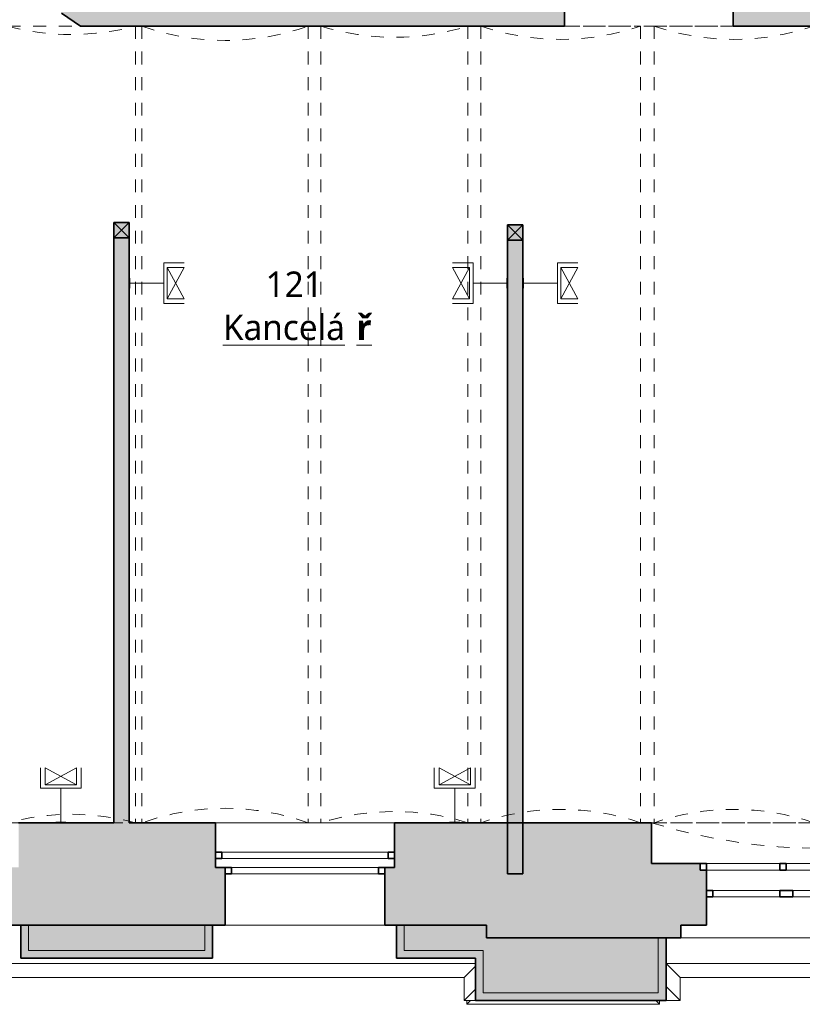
# Model space of a CAD drawing. Header units: metres. Extents: x -0.3 to 44.7, y -1.1 to 27.9.
# Tile 13 of 16: x 30.4 to 36.5, y -0.1 to 7.6. Entities that reach past the tile are written whole.
import ezdxf

# ---------------------------------------------------------------- set-up
doc = ezdxf.new("R2010")
doc.units = ezdxf.units.M
doc.linetypes.add('AV - Cerch_ 1 tecka 4mm', pattern=[0.006, 0.004, -0.001, 0, -0.001])
doc.layers.add('AV-MISTNOSTI', color=5, linetype='Continuous', lineweight=5, true_color=0x0000ff)
doc.layers.add('AV-TEXTY', color=5, linetype='Continuous', lineweight=13, true_color=0x0000ff)
doc.layers.add('AV-SRAFY', color=7, linetype='Continuous', lineweight=35)
doc.layers.add('AV-STAVBA', color=7, linetype='Continuous', lineweight=18)
doc.styles.add('Trebuchet MS_B', font='trebuc.ttf', dxfattribs={"height": 0.2})

# ---------------------------------------------------------------- blocks, each defined once
blk = doc.blocks.new('SCO_Koncepční obdelníkový sloup - 120_120-917259-1NP')
at = {"layer": 'AV-STAVBA', "true_color": 0xcccccc}
blk.add_hatch(color=254, dxfattribs=at).paths.add_polyline_path([(0.06, -0.06), (0.06, 0.06), (-0.06, 0.06), (-0.06, -0.06)])
at = {"layer": 'AV-STAVBA', "color": 254, "true_color": 0xcccccc}
for p, q in [((0.06, 0.06), (-0.06, -0.06)), ((-0.06, 0.06), (0.06, -0.06))]:
    blk.add_line(p, q, dxfattribs=at)
at = {"layer": 'AV-STAVBA', "color": 254, "lineweight": 35, "true_color": 0xcccccc}
for p, q in [((0.06, 0.06), (-0.06, 0.06)), ((-0.06, 0.06), (-0.06, -0.06)), ((0.06, -0.06), (0.06, 0.06)), ((-0.06, -0.06), (0.06, -0.06))]:
    blk.add_line(p, q, dxfattribs=at)
blk = doc.blocks.new('GM_Otvor_obdélníkový - 1320x2390-954507-1NP')
at = {"layer": 'AV-STAVBA', "color": 254, "linetype": 'AV - Cerch_ 1 tecka 4mm', "lineweight": 13, "true_color": 0xcccccc}
for p, q in [((-0.66, 0.475), (0.66, 0.475)), ((-0.66, -0.475), (0.66, -0.475)), ((-0.66, -0.475), (0.66, -0.475))]:
    blk.add_line(p, q, dxfattribs=at)
blk = doc.blocks.new('GM_Void_valená klenba - GM_Void_valená klenba-1557061-1NP')
at = {"layer": 'AV-STAVBA', "color": 254, "linetype": 'AV - Cerch_ 1 tecka 4mm', "lineweight": 13, "true_color": 0xcccccc}
for p, q in [((-0.5, 3.115), (-0.5, -3.115)), ((-0.5, 3.115), (0.5, 3.115)), ((0.5, 3.115), (0.5, -3.115)), ((-0.5, -3.115), (0.5, -3.115))]:
    blk.add_line(p, q, dxfattribs=at)
for centre, start, end in [((0, 4.9791), 254.98527, 285.01473), ((0, -4.9791), 74.98527, 105.01473)]:
    blk.add_arc(centre, 1.93, start, end, dxfattribs=at)
blk = doc.blocks.new('GM_Void_valená klenba - GM_Void_valená klenba-1557064-1NP')
at = {"layer": 'AV-STAVBA', "color": 254, "linetype": 'AV - Cerch_ 1 tecka 4mm', "lineweight": 13, "true_color": 0xcccccc}
for p, q in [((-0.65, 3.115), (-0.65, -3.115)), ((-0.65, 3.115), (0.65, 3.115)), ((0.65, 3.115), (0.65, -3.115)), ((-0.65, -3.115), (0.65, -3.115))]:
    blk.add_line(p, q, dxfattribs=at)
for centre, start, end in [((0, 4.9323), 250.31872, 289.68128), ((0, -4.9323), 70.31872, 109.68128)]:
    blk.add_arc(centre, 1.93, start, end, dxfattribs=at)
blk = doc.blocks.new('GM_Void_valená klenba - GM_Void_valená klenba-1557063-1NP')
at = {"layer": 'AV-STAVBA', "color": 254, "linetype": 'AV - Cerch_ 1 tecka 4mm', "lineweight": 13, "true_color": 0xcccccc}
for p, q in [((-0.575, 3.115), (-0.575, -3.115)), ((-0.575, 3.115), (0.575, 3.115)), ((0.575, 3.115), (0.575, -3.115)), ((-0.575, -3.115), (0.575, -3.115))]:
    blk.add_line(p, q, dxfattribs=at)
for centre, start, end in [((0, 4.9574), 252.66684, 287.33316), ((0, -4.9574), 72.66684, 107.33316)]:
    blk.add_arc(centre, 1.93, start, end, dxfattribs=at)
blk = doc.blocks.new('GM_Void_valená klenba - GM_Void_valená klenba-1557062-1NP')
at = {"layer": 'AV-STAVBA', "color": 254, "linetype": 'AV - Cerch_ 1 tecka 4mm', "lineweight": 13, "true_color": 0xcccccc}
for p, q in [((-0.625, 3.115), (-0.625, -3.115)), ((-0.625, 3.115), (0.625, 3.115)), ((0.625, 3.115), (0.625, -3.115)), ((-0.625, -3.115), (0.625, -3.115))]:
    blk.add_line(p, q, dxfattribs=at)
for centre, start, end in [((0, 4.941), 251.10504, 288.89496), ((0, -4.941), 71.10504, 108.89496)]:
    blk.add_arc(centre, 1.93, start, end, dxfattribs=at)
blk = doc.blocks.new('Zdobná fasáda 1NP - Zdobná fasáda 1NP-1554848-1NP')
at = {"layer": 'AV-STAVBA', "true_color": 0xcccccc}
for points in [[(31.5329, 0.2882), (31.8614, 0.2882), (31.8614, 0.5482), (31.8014, 0.5482), (31.8014, 0.3482), (30.4214, 0.3482), (30.4214, 0.5482), (30.3614, 0.5482), (30.3614, 0.2882)], [(35.4086, -0.0418), (35.4086, 0.4482), (35.3486, 0.4482), (35.3486, 0.0182), (33.9791, 0.0182), (33.9791, 0.3482), (33.3614, 0.3482), (33.3614, 0.5482), (33.3014, 0.5482), (33.3014, 0.2882), (33.9191, 0.2882), (33.9191, -0.0418), (34.5594, -0.0418)]]:
    blk.add_hatch(color=254, dxfattribs=at).paths.add_polyline_path(points)
at = {"layer": 'AV-STAVBA', "color": 254, "lineweight": 35, "true_color": 0xcccccc}
for p, q in [((30.4214, 0.5482), (30.3614, 0.5482)), ((30.3614, 0.5482), (30.3614, 0.2882)), ((31.8614, 0.5482), (31.8014, 0.5482)), ((31.8614, 0.2882), (31.8614, 0.5482)), ((33.3614, 0.5482), (33.3014, 0.5482)), ((33.3014, 0.5482), (33.3014, 0.2882)), ((35.4086, 0.4482), (35.3486, 0.4482)), ((35.4086, -0.0418), (35.4086, 0.4482)), ((30.3614, 0.2882), (31.8614, 0.2882)), ((33.3014, 0.2882), (33.9191, 0.2882)), ((33.9191, 0.2882), (33.9191, -0.0418)), ((33.9191, -0.0418), (35.4086, -0.0418))]:
    blk.add_line(p, q, dxfattribs=at)
at = {"layer": 'AV-STAVBA', "color": 254, "true_color": 0xcccccc}
for p, q in [((30.4214, 0.3482), (30.4214, 0.5482)), ((31.8014, 0.5482), (31.8014, 0.3482)), ((33.3614, 0.3482), (33.3614, 0.5482)), ((35.3486, 0.4482), (35.3486, 0.0182)), ((31.8014, 0.3482), (30.4214, 0.3482)), ((33.9791, 0.3482), (33.3614, 0.3482)), ((33.9791, 0.0182), (33.9791, 0.3482)), ((33.9191, 0.2482), (21.4748, 0.2482)), ((37.801, 0.2482), (35.4086, 0.2482)), ((35.4086, 0.2482), (35.5186, 0.1382)), ((33.9191, 0.2275), (33.8298, 0.1382)), ((33.8298, 0.1382), (21.3648, 0.1382)), ((33.8298, -0.0418), (33.8298, 0.1382)), ((37.801, 0.1382), (35.5186, 0.1382)), ((35.5186, 0.1382), (35.5186, -0.0418)), ((33.9191, 0.0475), (33.8298, -0.0418)), ((35.3486, 0.0182), (33.9791, 0.0182)), ((35.4086, 0.0682), (35.5186, -0.0418)), ((33.9191, -0.0418), (33.8298, -0.0418)), ((33.8498, -0.0718), (33.8498, -0.0418)), ((33.8498, -0.0718), (33.8798, -0.0418)), ((35.3586, -0.0718), (33.8498, -0.0718)), ((35.3586, -0.0718), (35.3286, -0.0418)), ((35.3586, -0.0418), (35.3586, -0.0718)), ((35.5186, -0.0418), (35.4086, -0.0418))]:
    blk.add_line(p, q, dxfattribs=at)
blk = doc.blocks.new('WI_2-1_dvojité_bez středního sloupku_vnější půlkruhové nadpraží - 1250x-1564289-1NP')
at = {"layer": 'AV-STAVBA', "color": 254, "linetype": 'AV - Cerch_ 1 tecka 4mm', "lineweight": 13, "true_color": 0xcccccc}
for p, q in [((0.7, 0.4), (-0.7, 0.4)), ((0.625, 0.4), (-0.625, 0.4)), ((-0.625, 0.4), (0.625, 0.4)), ((0.7, -0.4), (-0.7, -0.4)), ((-0.7, -0.4), (0.7, -0.4)), ((0.625, -0.4), (-0.625, -0.4))]:
    blk.add_line(p, q, dxfattribs=at)
at = {"layer": 'AV-STAVBA', "color": 254, "lineweight": 35, "true_color": 0xcccccc}
for p, q in [((-0.575, 0), (-0.625, 0)), ((-0.625, 0), (-0.625, -0.05)), ((-0.575, -0.05), (-0.575, 0)), ((-0.625, -0.05), (-0.575, -0.05)), ((0.625, 0), (0.575, 0)), ((0.575, 0), (0.575, -0.05)), ((0.575, -0.05), (0.625, -0.05)), ((0.625, -0.05), (0.625, 0)), ((-0.7, -0.17), (-0.7, -0.12)), ((-0.7, -0.12), (-0.65, -0.12)), ((-0.65, -0.12), (-0.65, -0.17)), ((0.65, -0.17), (0.65, -0.12)), ((0.65, -0.12), (0.7, -0.12)), ((0.7, -0.12), (0.7, -0.17)), ((-0.65, -0.17), (-0.7, -0.17)), ((0.7, -0.17), (0.65, -0.17))]:
    blk.add_line(p, q, dxfattribs=at)
at = {"layer": 'AV-STAVBA', "color": 254, "true_color": 0xcccccc}
for p, q in [((-0.625, -0.05), (-0.625, 0)), ((-0.625, 0), (0.625, 0)), ((-0.575, 0), (0.031, 0)), ((-0.575, -0.05), (-0.575, 0)), ((0.575, -0.05), (0.575, 0)), ((0.625, -0.05), (0.625, 0)), ((-0.625, -0.05), (0.625, -0.05)), ((0.031, -0.05), (-0.575, -0.05)), ((0.031, 0), (0.575, 0)), ((0.575, -0.05), (0.031, -0.05)), ((-0.7, -0.12), (-0.7, -0.17)), ((-0.7, -0.12), (0.7, -0.12)), ((0.031, -0.12), (-0.65, -0.12)), ((-0.65, -0.12), (-0.65, -0.17)), ((0.65, -0.12), (0.031, -0.12)), ((0.65, -0.12), (0.65, -0.17)), ((0.7, -0.12), (0.7, -0.17)), ((-0.7, -0.17), (0.7, -0.17)), ((-0.65, -0.17), (0.031, -0.17)), ((0.031, -0.17), (0.65, -0.17))]:
    blk.add_line(p, q, dxfattribs=at)
blk = doc.blocks.new('GM_Nika_obdélníková - 1400x1050-1564292-1NP')
at = {"layer": 'AV-STAVBA', "color": 254, "linetype": 'AV - Cerch_ 1 tecka 4mm', "true_color": 0xcccccc}
blk.add_line((-0.7, 0.4), (0.7, 0.4), dxfattribs=at)
blk = doc.blocks.new('WI_3-3_dvojité_vnější půlkruhové nadpraží - 1850x2850-1561139-1NP')
at = {"layer": 'AV-STAVBA', "color": 254, "linetype": 'AV - Cerch_ 1 tecka 4mm', "lineweight": 13, "true_color": 0xcccccc}
for p, q in [((0.975, 0.45), (-0.975, 0.45)), ((0.925, 0.45), (-0.925, 0.45)), ((-0.925, 0.45), (0.925, 0.45)), ((0.975, -0.45), (-0.975, -0.45)), ((-0.975, -0.45), (0.975, -0.45)), ((0.925, -0.45), (-0.925, -0.45))]:
    blk.add_line(p, q, dxfattribs=at)
at = {"layer": 'AV-STAVBA', "color": 254, "lineweight": 35, "true_color": 0xcccccc}
for p, q in [((-0.875, 0.13), (-0.925, 0.13)), ((-0.925, 0.13), (-0.925, 0.08)), ((-0.925, 0.08), (-0.875, 0.08)), ((-0.875, 0.08), (-0.875, 0.13)), ((-0.25, 0.13), (-0.35, 0.13)), ((-0.35, 0.13), (-0.35, 0.08)), ((-0.35, 0.08), (-0.25, 0.08)), ((-0.25, 0.08), (-0.25, 0.13)), ((0.35, 0.13), (0.25, 0.13)), ((0.25, 0.13), (0.25, 0.08)), ((0.25, 0.08), (0.35, 0.08)), ((0.35, 0.08), (0.35, 0.13)), ((0.925, 0.13), (0.875, 0.13)), ((0.875, 0.13), (0.875, 0.08)), ((0.875, 0.08), (0.925, 0.08)), ((0.925, 0.08), (0.925, 0.13)), ((-0.925, -0.13), (-0.975, -0.13)), ((-0.925, -0.08), (-0.925, -0.13)), ((-0.35, -0.13), (-0.35, -0.08)), ((-0.35, -0.08), (-0.3, -0.08)), ((-0.3, -0.13), (-0.35, -0.13)), ((-0.3, -0.08), (-0.3, -0.13)), ((0.3, -0.13), (0.3, -0.08)), ((0.3, -0.08), (0.35, -0.08)), ((0.35, -0.13), (0.3, -0.13)), ((0.35, -0.08), (0.35, -0.13)), ((0.925, -0.13), (0.925, -0.08)), ((0.975, -0.13), (0.925, -0.13))]:
    blk.add_line(p, q, dxfattribs=at)
at = {"layer": 'AV-STAVBA', "color": 254, "true_color": 0xcccccc}
for p, q in [((-0.925, 0.08), (-0.925, 0.13)), ((-0.925, 0.13), (0.925, 0.13)), ((-0.925, 0.08), (0.925, 0.08)), ((-0.875, 0.13), (-0.35, 0.13)), ((-0.875, 0.08), (-0.875, 0.13)), ((-0.35, 0.08), (-0.875, 0.08)), ((-0.25, 0.13), (0.25, 0.13)), ((0.25, 0.08), (-0.25, 0.08)), ((0.35, 0.13), (0.875, 0.13)), ((0.875, 0.08), (0.35, 0.08)), ((0.875, 0.08), (0.875, 0.13)), ((0.925, 0.08), (0.925, 0.13)), ((-0.975, -0.08), (-0.975, -0.13)), ((-0.975, -0.08), (0.975, -0.08)), ((-0.975, -0.13), (0.975, -0.13)), ((-0.35, -0.08), (-0.925, -0.08)), ((-0.925, -0.08), (-0.925, -0.13)), ((-0.925, -0.13), (-0.35, -0.13)), ((0.3, -0.08), (-0.3, -0.08)), ((-0.3, -0.13), (0.3, -0.13)), ((0.925, -0.08), (0.35, -0.08)), ((0.35, -0.13), (0.925, -0.13)), ((0.925, -0.08), (0.925, -0.13)), ((0.975, -0.08), (0.975, -0.13))]:
    blk.add_line(p, q, dxfattribs=at)
blk = doc.blocks.new('GM_Nika s klenutým nadpražím - 2650x4250-1561138-1NP')
at = {"layer": 'AV-STAVBA', "color": 254, "linetype": 'AV - Cerch_ 1 tecka 4mm', "lineweight": 13, "true_color": 0xcccccc}
for p, q in [((1.325, 0.45), (-1.325, 0.45)), ((1.325, -0.45), (-1.325, -0.45))]:
    blk.add_line(p, q, dxfattribs=at)
blk.add_arc((0, 4.7391), 4.4891, 252.83276, 287.16724, dxfattribs=at)
blk = doc.blocks.new('D0089 - 1514 - OÚPSŘ_Benešova_rvt-1-1NP')
at = {"layer": 'AV-SRAFY', "lineweight": 18, "true_color": 0xcccccc}
h = blk.add_hatch(color=254, dxfattribs=at)
h.paths.add_polyline_path([(34.6148, 7.5782), (34.6148, 8.5282), (30.6798, 8.5282), (30.6798, 7.6782), (30.8298, 7.5782), (31.5329, 7.5782)])
h.paths.add_polyline_path([(25.6948, 7.5782), (28.8098, 7.5782), (28.9598, 7.6782), (28.9598, 8.5282), (22.4048, 8.5282), (22.4048, 7.5782), (25.5448, 7.5782)])
h.paths.add_polyline_path([(35.9348, 7.5782), (36.9798, 7.5782), (36.9798, 8.5282), (35.9348, 8.5282), (35.9348, 8.1837)])
h.paths.add_polyline_path([(39.1448, 7.5782), (39.1448, 8.5282), (38.8598, 8.5282), (38.8598, 7.5782)])
for points in [[(31.0898, 1.3482), (31.2098, 1.3482), (31.2098, 5.9232), (31.0898, 5.9232), (31.0898, 2.4072)], [(34.1698, 0.9482), (34.2898, 0.9482), (34.2898, 5.9032), (34.1698, 5.9032), (34.1698, 0.9631)]]:
    blk.add_hatch(color=254, dxfattribs=at).paths.add_polyline_path(points)
h = blk.add_hatch(color=254, dxfattribs=at)
h.paths.add_polyline_path([(33.2098, 0.5482), (34.0048, 0.5482), (34.0048, 1.3482), (33.2848, 1.3482), (33.2848, 0.9982), (33.2098, 0.9982), (33.2098, 0.9631)])
h.paths.add_polyline_path([(31.9598, 0.5482), (31.9598, 0.9982), (31.8848, 0.9982), (31.8848, 1.3482), (30.3448, 1.3482), (30.3448, 0.9982), (30.2698, 0.9982), (30.2698, 0.5482), (31.5329, 0.5482)])
h.paths.add_polyline_path([(29.0198, 0.5482), (29.0198, 0.9982), (28.9448, 0.9982), (28.9448, 1.3482), (27.4048, 1.3482), (27.4048, 0.9982), (27.3298, 0.9982), (27.3298, 0.5482), (27.4975, 0.5482)])
h.paths.add_polyline_path([(25.4798, 0.5482), (26.0798, 0.5482), (26.0798, 0.9982), (26.0048, 0.9982), (26.0048, 1.3482), (24.4648, 1.3482), (24.4648, 0.9982), (24.3898, 0.9982), (24.3898, 0.5482)])
h.paths.add_polyline_path([(23.1398, 0.5482), (23.1398, 0.9982), (23.0648, 0.9982), (23.0648, 1.3482), (22.1148, 1.3482), (22.1148, 0.5482), (22.4532, 0.5482)])
h = blk.add_hatch(color=254, dxfattribs=at)
h.paths.add_polyline_path([(37.7748, 0.4482), (39.1448, 0.4482), (39.1448, 1.3482), (37.9448, 1.3482), (37.9448, 1.0282), (37.6248, 1.0282), (37.6248, 0.9782), (37.5748, 0.9782), (37.5748, 0.5482), (37.7748, 0.5482)])
h.paths.add_polyline_path([(34.0048, 0.4482), (35.5248, 0.4482), (35.5248, 0.5482), (35.7248, 0.5482), (35.7248, 0.9782), (35.6748, 0.9782), (35.6748, 1.0282), (35.2948, 1.0282), (35.2948, 1.3482), (34.0048, 1.3482), (34.0048, 0.5482)])
h = blk.add_hatch(color=254, dxfattribs=at)
h.paths.add_polyline_path([(21.6198, 0.3482), (23.0114, 0.3482), (23.0114, 0.5482), (21.6198, 0.5482), (21.6198, 0.4216)])
h.paths.add_polyline_path([(34.0048, 0.3482), (34.0048, 0.5482), (33.3614, 0.5482), (33.3614, 0.3482), (33.9791, 0.3482)])
h.paths.add_polyline_path([(27.5014, 0.3482), (28.8614, 0.3482), (28.8614, 0.5482), (27.5014, 0.5482)])
h.paths.add_polyline_path([(31.5329, 0.3482), (31.8014, 0.3482), (31.8014, 0.5482), (30.4214, 0.5482), (30.4214, 0.3482)])
h.paths.add_polyline_path([(24.5714, 0.3482), (25.9414, 0.3482), (25.9414, 0.5482), (24.5714, 0.5482)])
h = blk.add_hatch(color=254, dxfattribs=at)
h.paths.add_polyline_path([(37.9136, 0.0182), (39.2448, 0.0182), (39.2448, 0.4482), (37.9136, 0.4482), (37.9136, 0.3482)])
h.paths.add_polyline_path([(34.5594, 0.0182), (35.3486, 0.0182), (35.3486, 0.4482), (34.0048, 0.4482), (34.0048, 0.3482), (33.9791, 0.3482), (33.9791, 0.0182)])
at = {"layer": 'AV-STAVBA', "color": 254, "lineweight": 35, "true_color": 0xcccccc}
for p, q in [((34.6148, 7.5782), (34.6148, 8.5282)), ((35.9348, 8.5282), (35.9348, 7.5782)), ((30.6798, 7.6782), (30.8298, 7.5782)), ((30.8298, 7.5782), (34.6148, 7.5782)), ((35.9348, 7.5782), (36.9798, 7.5782)), ((31.0898, 5.9232), (31.0898, 1.3482)), ((31.2098, 1.3482), (31.2098, 5.9232)), ((34.1698, 5.9032), (34.1698, 0.9482)), ((34.2898, 0.9482), (34.2898, 5.9032)), ((31.0898, 1.3482), (30.3448, 1.3482)), ((31.8848, 1.3482), (31.2098, 1.3482)), ((31.8848, 1.1182), (31.8848, 1.3482)), ((34.0048, 1.3482), (33.2848, 1.3482)), ((33.2848, 1.3482), (33.2848, 1.1182)), ((35.2948, 1.3482), (34.0048, 1.3482)), ((35.2948, 1.0282), (35.2948, 1.3482)), ((31.8848, 0.9982), (31.8848, 1.0682)), ((33.2848, 1.0682), (33.2848, 0.9982)), ((35.6748, 1.0282), (35.2948, 1.0282)), ((35.6748, 0.9782), (35.6748, 1.0282)), ((31.9598, 0.9982), (31.8848, 0.9982)), ((31.9598, 0.5482), (31.9598, 0.9982)), ((33.2848, 0.9982), (33.2098, 0.9982)), ((33.2098, 0.9982), (33.2098, 0.5482)), ((34.1698, 0.9482), (34.2898, 0.9482)), ((35.7248, 0.9782), (35.6748, 0.9782)), ((35.7248, 0.5482), (35.7248, 0.9782)), ((30.2698, 0.5482), (31.9598, 0.5482)), ((31.8014, 0.5482), (30.4214, 0.5482)), ((33.2098, 0.5482), (34.0048, 0.5482)), ((34.0048, 0.5482), (33.3614, 0.5482)), ((34.0048, 0.5482), (34.0048, 0.4482)), ((34.0048, 0.4482), (34.0048, 0.5482)), ((35.5248, 0.4482), (35.5248, 0.5482)), ((35.5248, 0.5482), (35.7248, 0.5482)), ((35.3486, 0.4482), (34.0048, 0.4482)), ((34.0048, 0.4482), (35.5248, 0.4482))]:
    blk.add_line(p, q, dxfattribs=at)
at = {"layer": 'AV-STAVBA', "color": 254, "true_color": 0xcccccc}
for p, q in [((31.8848, 1.3482), (33.2848, 1.3482)), ((30.4214, 0.5482), (30.4214, 0.3482)), ((31.8014, 0.3482), (31.8014, 0.5482)), ((31.9598, 0.5482), (33.2098, 0.5482)), ((33.2098, 0.5482), (31.9598, 0.5482)), ((33.3614, 0.5482), (33.3614, 0.3482)), ((35.3486, 0.0182), (35.3486, 0.4482)), ((35.5248, 0.4482), (37.7748, 0.4482)), ((37.7748, 0.4482), (35.5248, 0.4482)), ((30.4214, 0.3482), (31.8014, 0.3482)), ((33.3614, 0.3482), (33.9791, 0.3482)), ((33.9791, 0.3482), (33.9791, 0.0182)), ((33.9191, 0.2482), (21.8248, 0.2482)), ((37.8236, 0.2482), (35.4086, 0.2482)), ((33.9791, 0.0182), (35.3486, 0.0182))]:
    blk.add_line(p, q, dxfattribs=at)
at = {"layer": 'AV-STAVBA', "color": 254, "lineweight": 18, "true_color": 0xcccccc, "rotation": 180}
for name, p in [('GM_Otvor_obdélníkový - 1320x2390-954507-1NP', (35.2748, 8.0532)), ('WI_2-1_dvojité_bez středního sloupku_vnější půlkruhové nadpraží - 1250x-1564289-1NP', (32.5848, 0.9482)), ('WI_3-3_dvojité_vnější půlkruhové nadpraží - 1850x2850-1561139-1NP', (36.6498, 0.8982))]:
    blk.add_blockref(name, p, dxfattribs=at)
at = {"layer": 'AV-STAVBA', "color": 254, "lineweight": 18, "true_color": 0xcccccc}
for name, p in [('GM_Void_valená klenba - GM_Void_valená klenba-1557061-1NP', (30.7598, 4.4632)), ('GM_Void_valená klenba - GM_Void_valená klenba-1557064-1NP', (31.9598, 4.4632)), ('GM_Void_valená klenba - GM_Void_valená klenba-1557063-1NP', (33.2848, 4.4632)), ('GM_Void_valená klenba - GM_Void_valená klenba-1557062-1NP', (34.5848, 4.4632)), ('GM_Void_valená klenba - GM_Void_valená klenba-1557062-1NP', (35.9398, 4.4632)), ('SCO_Koncepční obdelníkový sloup - 120_120-917259-1NP', (31.1498, 5.9832)), ('SCO_Koncepční obdelníkový sloup - 120_120-917259-1NP', (34.2298, 5.9632)), ('GM_Nika_obdélníková - 1400x1050-1564292-1NP', (32.5848, 0.9482)), ('GM_Nika s klenutým nadpražím - 2650x4250-1561138-1NP', (36.6198, 0.8982)), ('Zdobná fasáda 1NP - Zdobná fasáda 1NP-1554848-1NP', (0, 0))]:
    blk.add_blockref(name, p, dxfattribs=at)
blk = doc.blocks.new('EF_Datová zásuvka - 2 vývody-V4-1NP')
at = {"layer": 'AV-STAVBA'}
for p, q in [((1.56, 1.3532), (1.64, 1.3532)), ((1.56, 1.3482), (1.56, 1.3532)), ((1.63, 1.3532), (1.57, 1.3532)), ((1.57, 1.3532), (1.63, 1.3532)), ((1.592, 1.3532), (1.582, 1.3532)), ((1.582, 1.3532), (1.592, 1.3532)), ((1.618, 1.3532), (1.608, 1.3532)), ((1.608, 1.3532), (1.618, 1.3532)), ((1.64, 1.3532), (1.64, 1.3482))]:
    blk.add_line(p, q, dxfattribs=at)

msp = doc.modelspace()

# ---------------------------------------------------------------- linework, layer by layer
at = {"layer": 'AV-TEXTY', "lineweight": 5}
for p, q in [((31.4798, 5.7278), (31.6398, 5.7278)), ((31.4798, 5.5678), (31.4798, 5.7278)), ((33.8998, 5.7278), (33.7398, 5.7278)), ((33.8998, 5.5678), (33.8998, 5.7278)), ((34.5598, 5.7278), (34.7198, 5.7278)), ((34.5598, 5.5678), (34.5598, 5.7278)), ((31.6398, 5.4448), (31.5068, 5.6908)), ((31.6398, 5.6908), (31.5068, 5.4448)), ((31.5068, 5.6908), (31.5068, 5.4448)), ((31.6398, 5.6908), (31.5068, 5.6908)), ((33.7398, 5.6908), (33.8728, 5.4448)), ((33.7398, 5.4448), (33.8728, 5.6908)), ((33.8728, 5.6908), (33.7398, 5.6908)), ((33.8728, 5.4448), (33.8728, 5.6908)), ((34.7198, 5.4448), (34.5868, 5.6908)), ((34.7198, 5.6908), (34.5868, 5.4448)), ((34.5868, 5.6908), (34.5868, 5.4448)), ((34.7198, 5.6908), (34.5868, 5.6908)), ((31.4798, 5.5678), (31.2098, 5.5678)), ((31.4798, 5.5678), (31.4798, 5.4078)), ((33.8998, 5.5678), (33.8998, 5.4078)), ((33.8998, 5.5678), (34.1698, 5.5678)), ((34.5598, 5.5678), (34.2898, 5.5678)), ((34.5598, 5.5678), (34.5598, 5.4078)), ((31.4798, 5.4078), (31.6398, 5.4078)), ((31.5068, 5.4448), (31.6398, 5.4448)), ((33.7398, 5.4448), (33.8728, 5.4448)), ((33.8998, 5.4078), (33.7398, 5.4078)), ((34.5598, 5.4078), (34.7198, 5.4078)), ((34.5868, 5.4448), (34.7198, 5.4448)), ((30.5152, 1.6182), (30.5152, 1.7782)), ((30.7982, 1.7782), (30.5522, 1.6452)), ((30.5522, 1.7782), (30.7982, 1.6452)), ((30.5522, 1.7782), (30.5522, 1.6452)), ((30.7982, 1.6452), (30.7982, 1.7782)), ((30.8352, 1.6182), (30.8352, 1.7782)), ((33.5961, 1.6182), (33.5961, 1.7782)), ((33.8791, 1.7782), (33.6331, 1.6452)), ((33.6331, 1.7782), (33.8791, 1.6452)), ((33.6331, 1.7782), (33.6331, 1.6452)), ((33.8791, 1.6452), (33.8791, 1.7782)), ((33.9161, 1.6182), (33.9161, 1.7782)), ((30.6752, 1.6182), (30.5152, 1.6182)), ((30.5522, 1.6452), (30.7982, 1.6452)), ((30.6752, 1.6182), (30.8352, 1.6182)), ((30.6752, 1.6182), (30.6752, 1.3482)), ((33.7561, 1.6182), (33.5961, 1.6182)), ((33.6331, 1.6452), (33.8791, 1.6452)), ((33.7561, 1.6182), (33.9161, 1.6182)), ((33.7561, 1.6182), (33.7561, 1.3482))]:
    msp.add_line(p, q, dxfattribs=at)

# ---------------------------------------------------------------- block references
at = {"lineweight": 5}
msp.add_blockref('D0089 - 1514 - OÚPSŘ_Benešova_rvt-1-1NP', (0, 0), dxfattribs=at)
at = {"layer": 'AV-STAVBA'}
for p, rotation in [((29.8616, 7.1678), 270.0000000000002), ((35.518, 3.9678), 90.0000000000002), ((32.9416, 7.1678), 270.0000000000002)]:
    msp.add_blockref('EF_Datová zásuvka - 2 vývody-V4-1NP', p, dxfattribs=dict(at, rotation=rotation))
for p in [(29.0752, 0), (32.1561, 0)]:
    msp.add_blockref('EF_Datová zásuvka - 2 vývody-V4-1NP', p, dxfattribs=at)

# ---------------------------------------------------------------- texts
at = {"layer": 'AV-MISTNOSTI', "char_height": 0.2, "attachment_point": 1, "style": 'Trebuchet MS_B'}
for s, insert, width in [('121', (32.277, 5.659), 0.601266), ('\\LKancelá', (31.943, 5.3227), 1.266666), ('\\L\\fTrebuchet MS|b1|i0|c238|p34|;\\Lř', (32.9881, 5.3227), 0.144304)]:
    msp.add_mtext(s, dxfattribs=dict(at, insert=insert, width=width))

doc.saveas('drawing.dxf')
